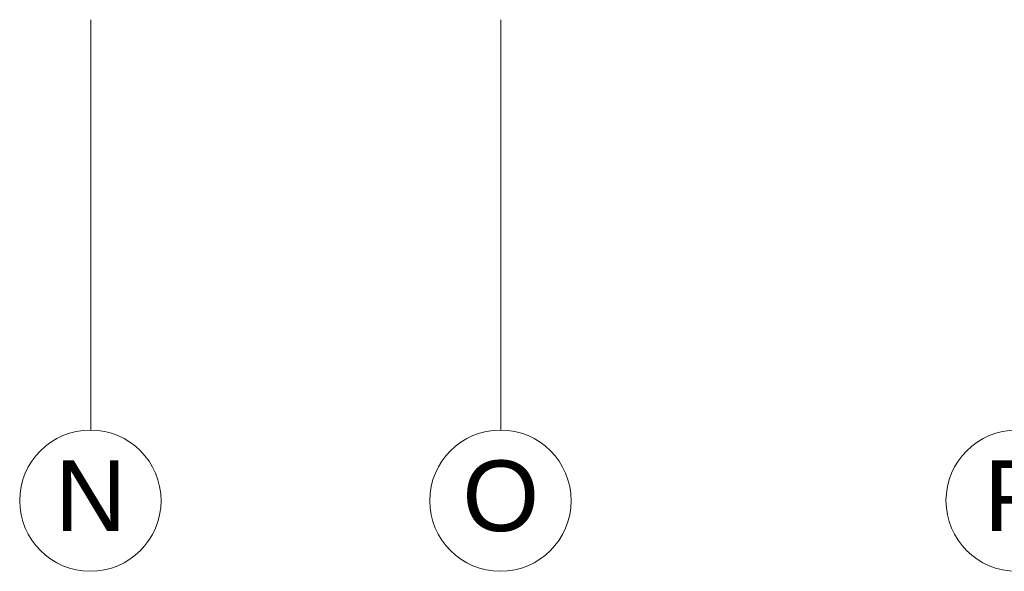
# Model space of a CAD drawing. Header units: millimetres. Extents: x -13022 to 1371524, y -38729 to 632593.
# Tile 232 of 256: x 499299 to 507654, y 571613 to 576298. Entities that reach past the tile are written whole.
import ezdxf
from ezdxf.enums import TextEntityAlignment as Align
from ezdxf.lldxf.tags import DXFTag

# ---------------------------------------------------------------- set-up
doc = ezdxf.new("R2010")
doc.units = ezdxf.units.MM
doc.header["$LTSCALE"] = 35
doc.layers.add('A LIJN 1', color=1, linetype='Continuous', lineweight=20)
doc.styles.add('Arial57', font='arial.ttf', dxfattribs={"height": 0.6})
tags = doc.linetypes.add('DIVIDE2', pattern=[0.625, 0.25, -0.125, 0, -0.125, 0, -0.125]).pattern_tags.tags
tags[14:15] = [DXFTag(74, 4), DXFTag(75, 0), DXFTag(340, '0'), DXFTag(46, 1.0), DXFTag(50, 0.0), DXFTag(44, 0.0), DXFTag(45, 0.0)]
tags[12:13] = [DXFTag(74, 4), DXFTag(75, 0), DXFTag(340, '0'), DXFTag(46, 1.0), DXFTag(50, 0.0), DXFTag(44, 0.0), DXFTag(45, 0.0)]
tags[10:11] = [DXFTag(74, 4), DXFTag(75, 0), DXFTag(340, '0'), DXFTag(46, 1.0), DXFTag(50, 0.0), DXFTag(44, 0.0), DXFTag(45, 0.0)]
tags[8:9] = [DXFTag(74, 4), DXFTag(75, 0), DXFTag(340, '0'), DXFTag(46, 1.0), DXFTag(50, 0.0), DXFTag(44, 0.0), DXFTag(45, 0.0)]
tags[6:7] = [DXFTag(74, 4), DXFTag(75, 0), DXFTag(340, '0'), DXFTag(46, 1.0), DXFTag(50, 0.0), DXFTag(44, 0.0), DXFTag(45, 0.0)]
tags[4:5] = [DXFTag(74, 4), DXFTag(75, 0), DXFTag(340, '0'), DXFTag(46, 1.0), DXFTag(50, 0.0), DXFTag(44, 0.0), DXFTag(45, 0.0)]

msp = doc.modelspace()

# ---------------------------------------------------------------- linework, layer by layer
at = {"layer": 'A LIJN 1', "color": 1, "linetype": 'DIVIDE2'}
for p, q in [((499901.058, 576297.792), (499901.058, 572812.8)), ((503381.054, 576297.792), (503381.054, 572812.8))]:
    msp.add_line(p, q, dxfattribs=at)
at = {"layer": 'A LIJN 1', "color": 2, "linetype": 'Continuous', "lineweight": 0}
for centre in [(499898.629, 572212.8), (503378.626, 572212.8), (507759.12, 572212.8)]:
    msp.add_ellipse(centre, major_axis=(0.36, 600), ratio=0.99971283, start_param=0.00000561, end_param=6.2831806, dxfattribs=at)

# ---------------------------------------------------------------- texts
at = {"layer": 'A LIJN 1', "color": 1, "linetype": 'ByBlock', "style": 'Arial57'}
for s, p in [('N', (499901.05, 571954.232)), ('P', (507761.55, 571954.232))]:
    msp.add_text(s, height=600, rotation=359.9654666, dxfattribs=at).set_placement(p, align=Align.CENTER)
at = {"layer": 'A LIJN 1', "color": 1, "linetype": 'ByBlock', "style": 'Arial57', "oblique": 360}
msp.add_text('O', height=600, rotation=359.9654666, dxfattribs=at).set_placement((503381.054, 571954.232), align=Align.CENTER)

doc.saveas('drawing.dxf')
